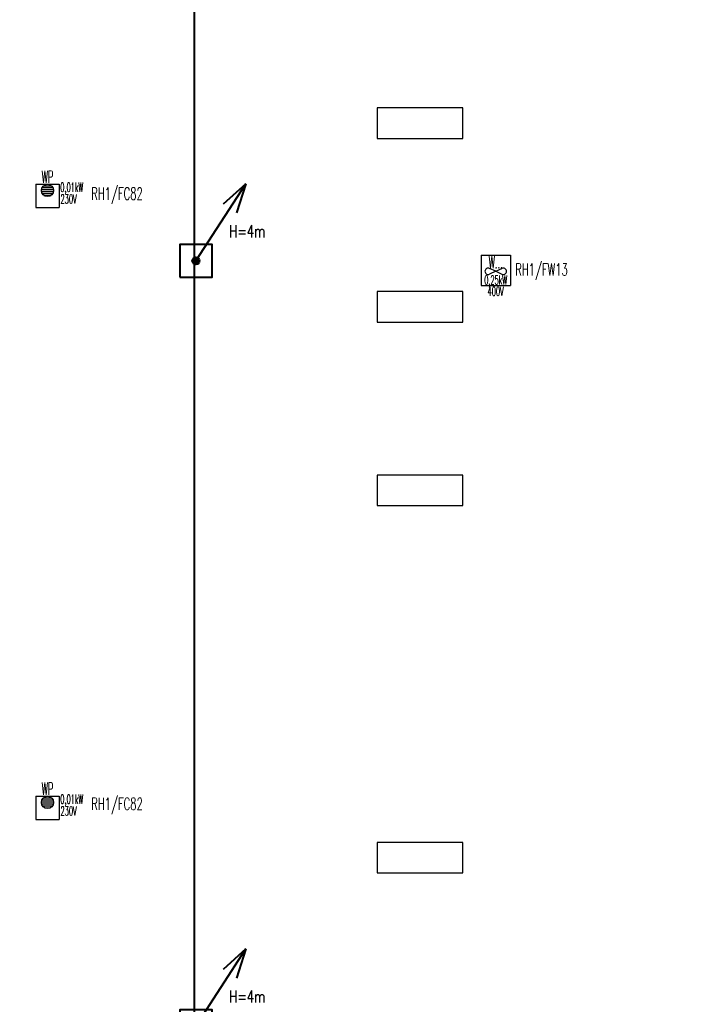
# Model space of a CAD drawing. Header units: millimetres. Extents: x -7955266 to 72030, y -46136 to 9299934.
# Tile 180 of 203: x -5073595 to -5051848, y 6579138 to 6611304. Entities that reach past the tile are written whole.
import ezdxf
from ezdxf.enums import TextEntityAlignment as Align

# ---------------------------------------------------------------- set-up
doc = ezdxf.new("R2010")
doc.units = ezdxf.units.MM
doc.header["$LTSCALE"] = 10
doc.layers.add('0-NASWIETLA', color=7, linetype='Continuous')
for name, color, linetype, lineweight in [('BMS_urzadzenia_nr_obw_magistrala', 140, 'Continuous', 13), ('BMS_urzadzenia_WE_WY', 30, 'Continuous', 20), ('IE_ATRYBUTY_ BLOCK_1', 7, 'Continuous', 25), ('IE_ATRYBUTY_ BLOCK_2', 7, 'Continuous', 18), ('IE_urzadzenia', 30, 'Continuous', 25), ('IE_urzadzenia_nr_obw', 94, 'Continuous', 20), ('IE_zwody', 140, 'Continuous', 40)]:
    doc.layers.add(name, color=color, linetype=linetype, lineweight=lineweight)
doc.styles.add('ROMANS', font='romans.shx', dxfattribs={"width": 0.8})

# ---------------------------------------------------------------- blocks, each defined once
blk = doc.blocks.new('urzadzenie_wpust dachowy')
h = blk.add_hatch()
h.set_pattern_fill('ANSI31', color=256, scale=10, angle=315, style=0)
h.set_pattern_definition([(0, (3e-14, -297.45), (1e-14, 31.75), [])])
edge = h.paths.add_edge_path()
edge.add_arc((-1, -104), 100, 0, 360)
for p, q in [((-192, 0), (192, 0)), ((-192, 0), (-192, -384)), ((192, 0), (192, -384)), ((-192, -384), (192, -384))]:
    blk.add_line(p, q)
blk.add_circle((-1, -104), 100)
at = {"layer": 'BMS_urzadzenia_nr_obw_magistrala', "style": 'ROMANS', "width": 0.5, "flags": 8}
blk.add_attdef('ADR_BMS', (239, -153), '', height=150, dxfattribs=at)
at = {"layer": 'BMS_urzadzenia_WE_WY', "style": 'ROMANS', "width": 0.5, "flags": 8}
blk.add_attdef('BMS_WE_WY', (239, -358), '', height=150, dxfattribs=at)
at = {"layer": 'IE_ATRYBUTY_ BLOCK_1', "style": 'ROMANS', "width": 0.5, "flags": 8}
blk.add_attdef('TYP', text='', height=200, dxfattribs=at).set_placement((-1, 18), align=Align.CENTER)
at = {"layer": 'IE_ATRYBUTY_ BLOCK_2', "style": 'ROMANS', "width": 0.5, "flags": 8}
for tag, p in [('OPIS1', (-1, -366)), ('OPIS2', (-1, -759))]:
    blk.add_attdef(tag, text='', height=150, dxfattribs=at).set_placement(p, align=Align.CENTER)
at = {"layer": 'IE_urzadzenia_nr_obw', "style": 'ROMANS', "width": 0.5, "flags": 8}
blk.add_attdef('NR_OBW', text='', height=150, dxfattribs=at).set_placement((-1, -570), align=Align.CENTER)
blk = doc.blocks.new('urzadzenie_wentylator')
for p, q in [((-240, 0), (240, 0)), ((-240, 0), (-240, -500)), ((240, 0), (240, -500)), ((0, -266), (-99, -218)), ((0, -266), (-99, -313)), ((0, -266), (99, -218)), ((0, -266), (99, -313)), ((-240, -500), (240, -500))]:
    blk.add_line(p, q)
for centre, start, end in [((-122, -267), 64.5721, 178.2038), ((-122, -264), 181.7962, 295.4279), ((122, -267), 1.7962, 115.4279), ((122, -264), 244.5721, 358.2038)]:
    blk.add_arc(centre, 54, start, end)
at = {"layer": 'BMS_urzadzenia_nr_obw_magistrala', "style": 'ROMANS', "width": 0.5, "flags": 8}
blk.add_attdef('ADR_BMS', (289, -362), '', height=150, dxfattribs=at)
at = {"layer": 'BMS_urzadzenia_WE_WY', "style": 'ROMANS', "width": 0.5, "flags": 8}
blk.add_attdef('BMS_WE_WY', (289, -567), '', height=150, dxfattribs=at)
at = {"layer": 'IE_ATRYBUTY_ BLOCK_1', "style": 'ROMANS', "width": 0.5, "flags": 8}
blk.add_attdef('TYP', text='', height=200, dxfattribs=at).set_placement((0, -217), align=Align.CENTER)
at = {"layer": 'IE_ATRYBUTY_ BLOCK_2', "style": 'ROMANS', "width": 0.5, "flags": 8}
for tag, p in [('OPIS2', (0, -484)), ('OPIS1', (0, -668))]:
    blk.add_attdef(tag, text='', height=150, dxfattribs=at).set_placement(p, align=Align.CENTER)
at = {"layer": 'IE_urzadzenia_nr_obw', "style": 'ROMANS', "width": 0.5, "flags": 8}
blk.add_attdef('NR_OBW', (289, -176), '', height=150, dxfattribs=at)
blk = doc.blocks.new('G$C4A87D2E6')
at = {"layer": '0-NASWIETLA', "color": 1}
for points in [[(-6012, -2586), (-6012, -2486), (-6292, -2486), (-6292, -2586)], [(-6012, -3186), (-6012, -3086), (-6292, -3086), (-6292, -3186)], [(-6012, -3786), (-6012, -3686), (-6292, -3686), (-6292, -3786)], [(-6012, -4986), (-6012, -4886), (-6292, -4886), (-6292, -4986)]]:
    blk.add_lwpolyline(points, close=True, dxfattribs=at)
blk = doc.blocks.new('*U17')
h = blk.add_hatch(color=256)
edge = h.paths.add_edge_path()
edge.add_arc((0, 0), 60, 0, 360)
for p, q in [((0, 0), (814, 1260)), ((814, 1260), (443, 925)), ((814, 1260), (660, 784))]:
    blk.add_line(p, q)
blk.add_lwpolyline([(-265, -265), (265, -265), (265, 265), (-265, 265)], close=True)
blk.add_circle((0, 0), 60)
at = {"layer": 'IE_ATRYBUTY_ BLOCK_1', "style": 'ROMANS', "width": 0.7, "flags": 8}
blk.add_attdef('TYP', text='', height=200, dxfattribs=at).set_placement((837, 383), align=Align.CENTER)
at = {"layer": 'IE_ATRYBUTY_ BLOCK_2', "style": 'ROMANS', "width": 0.6, "flags": 8}
for tag, p in [('OPIS1', (837, 166)), ('OPIS2', (837, -34))]:
    blk.add_attdef(tag, text='', height=150, dxfattribs=at).set_placement(p, align=Align.CENTER)

msp = doc.modelspace()

# ---------------------------------------------------------------- linework, layer by layer
at = {"layer": 'IE_zwody'}
msp.add_line((-5067888, 6541453, 0), (-5067888, 6634428), dxfattribs=at)

# ---------------------------------------------------------------- block references
at = {"xscale": 10, "yscale": 10, "zscale": 10}
msp.add_blockref('G$C4A87D2E6', (-4998996, 6633288), dxfattribs=at)
at = {"layer": 'IE_urzadzenia'}
ref = msp.add_blockref('urzadzenie_wpust dachowy', (-5072686, 6605935), dxfattribs=dict(at, xscale=2, yscale=2, zscale=2))
ref.add_attrib('OPIS1', '0,01kW', dxfattribs={"layer": 'IE_ATRYBUTY_ BLOCK_2', "height": 300, "style": 'ROMANS', "width": 0.5, "flags": 8}).set_placement((-5071892, 6605682), align=Align.CENTER)
ref.add_attrib('OPIS2', '230V', dxfattribs={"layer": 'IE_ATRYBUTY_ BLOCK_2', "height": 300, "style": 'ROMANS', "width": 0.5, "flags": 8}).set_placement((-5071996, 6605297), align=Align.CENTER)
ref.add_attrib('TYP', 'WP', dxfattribs={"layer": 'IE_ATRYBUTY_ BLOCK_1', "height": 400, "style": 'ROMANS', "width": 0.5, "flags": 8}).set_placement((-5072687, 6605971), align=Align.CENTER)
at = {"layer": 'IE_urzadzenia', "xscale": 2, "yscale": 2, "zscale": 2}
msp.add_blockref('urzadzenie_wentylator', (-5058043, 6603616), dxfattribs=at).add_auto_attribs({'TYP': 'W...', 'OPIS2': '0,25kW', 'OPIS1': '400V'})
at = {"layer": 'IE_urzadzenia'}
ref = msp.add_blockref('urzadzenie_wpust dachowy', (-5072686, 6585943), dxfattribs=dict(at, xscale=2, yscale=2, zscale=2))
ref.add_attrib('OPIS1', '0,01kW', dxfattribs={"layer": 'IE_ATRYBUTY_ BLOCK_2', "height": 300, "style": 'ROMANS', "width": 0.5, "flags": 8}).set_placement((-5071892, 6585690), align=Align.CENTER)
ref.add_attrib('OPIS2', '230V', dxfattribs={"layer": 'IE_ATRYBUTY_ BLOCK_2', "height": 300, "style": 'ROMANS', "width": 0.5, "flags": 8}).set_placement((-5071996, 6585305), align=Align.CENTER)
ref.add_attrib('TYP', 'WP', dxfattribs={"layer": 'IE_ATRYBUTY_ BLOCK_1', "height": 400, "style": 'ROMANS', "width": 0.5, "flags": 8}).set_placement((-5072687, 6585979), align=Align.CENTER)
at = {"layer": 'IE_zwody'}
ref = msp.add_blockref('*U17', (-5067837, 6603426, 0), dxfattribs=dict(at, xscale=2, yscale=2, zscale=2))
ref.add_attrib('TYP', 'H=4m', dxfattribs={"layer": 'IE_ATRYBUTY_ BLOCK_1', "height": 400, "style": 'ROMANS', "width": 0.7}).set_placement((-5066163, 6604193, 0), align=Align.CENTER)
ref = msp.add_blockref('*U17', (-5067837, 6578427, 0), dxfattribs=dict(at, xscale=2, yscale=2, zscale=2))
ref.add_attrib('TYP', 'H=4m', dxfattribs={"layer": 'IE_ATRYBUTY_ BLOCK_1', "height": 400, "style": 'ROMANS', "width": 0.7}).set_placement((-5066163, 6579194, 0), align=Align.CENTER)

# ---------------------------------------------------------------- texts
at = {"layer": 'IE_urzadzenia_nr_obw', "style": 'ROMANS', "width": 0.6}
for s, p in [('RH1/FC82', (-5071258, 6605423)), ('RH1/FW13', (-5057405, 6602944)), ('RH1/FC82', (-5071258, 6585487))]:
    msp.add_text(s, height=400, dxfattribs=at).set_placement(p)

doc.saveas('drawing.dxf')
